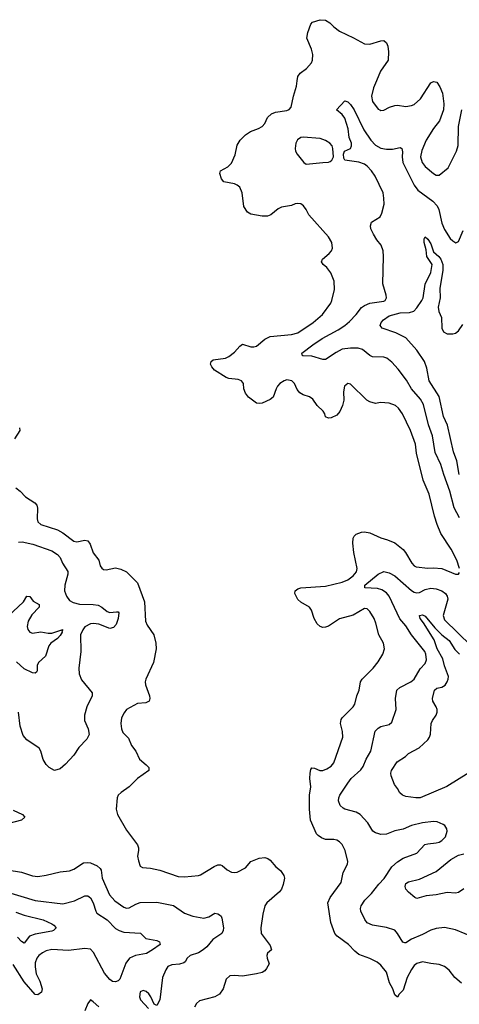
# Model space of a CAD drawing. Header units: inches. Extents: x 2134017 to 2292458, y 756222 to 916513.
# Tile 226 of 256: x 2191998 to 2195177, y 893317 to 900443. Entities that reach past the tile are written whole.
import ezdxf

# ---------------------------------------------------------------- set-up
doc = ezdxf.new("R2010")
doc.units = ezdxf.units.IN
doc.header["$MEASUREMENT"] = 0
doc.layers.add('C1899', color=7, linetype='Continuous')
doc.layers.add('C1990', color=7, linetype='Continuous')

msp = doc.modelspace()

# ---------------------------------------------------------------- linework, layer by layer
at = {"layer": 'C1899', "color": 5}
for points, elevation in [([(2195178.7, 896470), (2195158.9, 896530), (2195116.9, 896610), (2195043.6, 896723.6), (2195017.6, 896790), (2194998, 896850), (2194958.7, 897010), (2194914.8, 897110), (2194866.7, 897306.7), (2194860.8, 897370), (2194822.7, 897470), (2194765.6, 897590), (2194737.6, 897630), (2194714.5, 897650), (2194670, 897667.6), (2194608, 897672), (2194570, 897665.2), (2194530, 897676), (2194508.1, 897688.1), (2194390, 897805.2), (2194370, 897809), (2194347.3, 897790), (2194340.5, 897750), (2194342.4, 897690), (2194333, 897650), (2194313.8, 897606.2), (2194290, 897580.9), (2194250, 897560.7), (2194230, 897558), (2194210, 897569.2), (2194204.5, 897590), (2194192.7, 897610), (2194150, 897649.3), (2194117.3, 897697.3), (2194093.5, 897713.5), (2194047.6, 897727.6), (2194022.6, 897742.6), (2194005.2, 897765.2), (2193985.6, 897810), (2193965.2, 897830), (2193930, 897835.3), (2193910, 897829.7), (2193879.6, 897810), (2193861.3, 897790), (2193851.3, 897770), (2193830.3, 897710), (2193810, 897693.6), (2193750, 897668.2), (2193730, 897664.7), (2193710, 897668.2), (2193653.2, 897710), (2193630, 897739), (2193618, 897770), (2193615.1, 897810), (2193601.2, 897830), (2193577.7, 897837.7), (2193510, 897845.1), (2193490, 897852.9), (2193406.6, 897906.6), (2193386.2, 897930), (2193378.3, 897950), (2193381.6, 897970), (2193398, 897982), (2193487, 897993), (2193510, 898005.3), (2193550, 898035.6), (2193590, 898080.4), (2193610, 898094), (2193670, 898075.9), (2193690, 898074.7), (2193710, 898080.7), (2193770, 898130.2), (2193810, 898150.2), (2193964.2, 898164.2), (2194010, 898176.1), (2194118.9, 898250), (2194188, 898310), (2194247, 898390), (2194255.1, 898410), (2194274, 898490), (2194271.2, 898551.2), (2194247.6, 898610), (2194217.6, 898650), (2194192.3, 898670), (2194180.9, 898690), (2194187, 898710), (2194234.5, 898750), (2194251.6, 898770), (2194258.7, 898790), (2194255.4, 898830), (2194230.7, 898870.7), (2194089.3, 899030), (2194069.3, 899069.3), (2194050, 899095.3), (2194030, 899109), (2194010, 899112), (2193990, 899109.4), (2193962.7, 899097.2), (2193890, 899085.7), (2193867, 899073), (2193814, 899030), (2193790, 899021.6), (2193750, 899021.3), (2193670, 899035.1), (2193645.7, 899050), (2193619.3, 899090), (2193607.4, 899190), (2193590, 899229.7), (2193570, 899246), (2193550, 899255.1), (2193473.2, 899270), (2193458, 899290), (2193446, 899330), (2193449, 899350), (2193503.3, 899376.7), (2193530, 899405.5), (2193554.9, 899465.1), (2193570, 899534.8), (2193592, 899570), (2193629.6, 899610), (2193666.3, 899633.7), (2193724.2, 899655.8), (2193750, 899670.4), (2193769.7, 899690.3), (2193790, 899734.8), (2193818.3, 899761.7), (2193846.6, 899773.4), (2193930, 899784.9), (2193946.6, 899793.4), (2193960.7, 899810), (2193978, 899890), (2193999.4, 899960.6), (2194004.3, 900000)], 380), ([(2194578.1, 900000), (2194557.1, 899950), (2194542.4, 899890), (2194548.8, 899850), (2194590, 899795.5), (2194601, 899790), (2194610, 899786), (2194630, 899788), (2194671.1, 899808.9), (2194710, 899822), (2194730, 899824.9), (2194790, 899814.4), (2194830, 899821.3), (2194849.2, 899830), (2194895.6, 899870), (2194970, 899986.8), (2194990, 899996.3), (2195014, 899990), (2195036.2, 899956.2), (2195055.3, 899910), (2195065.8, 899834.1), (2195061.7, 899790), (2195033.7, 899710), (2194990, 899655.1), (2194938, 899570), (2194905, 899495), (2194896.3, 899450), (2194907.7, 899410), (2194930, 899380.9), (2194990, 899328.4), (2195010, 899317.1), (2195030, 899318), (2195095.6, 899370), (2195155.6, 899490), (2195168.7, 899531.3), (2195170.9, 899670), (2195194.5, 899790)], 380), ([(2195178, 896838), (2195140.5, 896910), (2195107.7, 897030), (2195063.8, 897150), (2195043.6, 897223.6), (2195002.2, 897310), (2194983.2, 897430), (2194953.6, 897510), (2194918.5, 897658.5), (2194896.1, 897696.1), (2194830.9, 897770), (2194795, 897835), (2194734.2, 897914.2), (2194690, 897964.2), (2194652.9, 897992.9), (2194630, 898000.3), (2194550, 898003.8), (2194530, 898012.2), (2194475.6, 898055.6), (2194445.2, 898065.2), (2194390, 898066.3), (2194330, 898057), (2194285.3, 898034.7), (2194210, 897983.5), (2194190, 897983.5), (2194110, 898006.8), (2194048.8, 898008.8), (2194044, 898010), (2194040.1, 898020.1), (2194038.4, 898030), (2194118, 898090), (2194185.1, 898134.9), (2194301.7, 898198.3), (2194349.8, 898230), (2194381.9, 898258.1), (2194430, 898308.2), (2194470, 898359.2), (2194490, 898375.4), (2194530, 898391), (2194630, 898404.7), (2194639.6, 898410), (2194649.7, 898430), (2194648.2, 898450), (2194624.4, 898530), (2194628.5, 898728.5), (2194625.4, 898770), (2194612.4, 898810), (2194579.7, 898850), (2194555.6, 898890), (2194536.2, 898930), (2194534, 898950), (2194542.3, 898977.7), (2194603.3, 899016.7), (2194617.6, 899042.4), (2194632.2, 899107.8), (2194632, 899150), (2194625, 899190), (2194568.9, 899310), (2194542.2, 899350), (2194510, 899383.5), (2194490, 899397.1), (2194450, 899412.7), (2194350, 899427), (2194340.7, 899440.7), (2194338.8, 899470), (2194347.2, 899490), (2194388.8, 899511.2), (2194398.2, 899530), (2194396.8, 899550), (2194380.2, 899590), (2194373.2, 899653.2), (2194348.8, 899730), (2194330, 899757.3), (2194287.8, 899790), (2194350, 899856.5), (2194370, 899849), (2194390, 899829.1), (2194415.9, 899790), (2194485.3, 899645.3), (2194537.8, 899570), (2194570, 899534.8), (2194610, 899513.7), (2194650, 899505.2), (2194693.2, 899506.8), (2194750, 899517.6), (2194760.5, 899510), (2194765.7, 899485.7), (2194763.5, 899450), (2194768.8, 899410), (2194850, 899246), (2194877.4, 899210), (2194985.4, 899130), (2195016.6, 899096.6), (2195029, 899069), (2195050, 898970.5), (2195070, 898925.3), (2195110, 898860.3), (2195130, 898841.1), (2195151.5, 898828.5), (2195170, 898837.3), (2195203.8, 898916.2)], 360), ([(2195176.9, 897150), (2195158.3, 897250), (2195135, 897315), (2195092.4, 897507.6), (2195063.2, 897570), (2195030, 897714.8), (2194959.7, 897830), (2194941.2, 897921.2), (2194924.9, 897970), (2194870, 898051.3), (2194790, 898139.7), (2194717, 898177), (2194619.3, 898210), (2194603.5, 898230), (2194612.3, 898250), (2194628.6, 898270), (2194670, 898298.9), (2194750, 898321.5), (2194816.6, 898323.4), (2194847.7, 898332.3), (2194870, 898356.4), (2194906.3, 898410), (2194915, 898430), (2194930.8, 898529.2), (2194970, 898613.4), (2194980.3, 898670), (2194942.9, 898730), (2194937, 898777), (2194922, 898830), (2194923.1, 898856.9), (2194930, 898870.8), (2194950, 898854.9), (2194970, 898820.5), (2194990, 898763), (2195028.9, 898730), (2195043.2, 898710), (2195058.5, 898670), (2195057, 898630), (2195036.7, 898496.7), (2195039.3, 898430), (2195023, 898363), (2195028.4, 898330), (2195046.8, 898286.8), (2195049.2, 898210), (2195063.4, 898183.4), (2195090, 898169.2), (2195130, 898170.2), (2195150, 898174), (2195169.8, 898190), (2195202.7, 898237.3)], 340), ([(2191997.1, 897490), (2191999, 897470), (2191959, 897410)], 380), ([(2191970, 897055.3), (2192001.7, 897030), (2192039.3, 896990), (2192106.2, 896946.2), (2192122, 896930), (2192127.1, 896907.1), (2192123, 896830), (2192129.6, 896809.6), (2192150, 896790.2), (2192271.3, 896751.3), (2192310, 896728.5), (2192390, 896669.2), (2192410, 896663.5), (2192470, 896674.7), (2192491.3, 896671.3), (2192506.3, 896646.3), (2192530, 896584.9), (2192570.6, 896530), (2192580.7, 896490), (2192592.7, 896472.7), (2192604.7, 896464.7), (2192622.3, 896462.3), (2192690, 896476.5), (2192730, 896466.7), (2192770, 896446.3), (2192850, 896366.7), (2192901.3, 896230), (2192906.5, 896090), (2192920.4, 896060.4), (2192968.5, 895990), (2192982.4, 895930), (2192984.2, 895890), (2192965.2, 895790), (2192910.2, 895670), (2192905.7, 895650), (2192907.4, 895630), (2192936.5, 895550), (2192938.4, 895530), (2192933, 895510), (2192910, 895499.6), (2192850, 895494.8), (2192770.6, 895450), (2192752.7, 895427.3), (2192734.9, 895390), (2192728.9, 895350), (2192733.1, 895310), (2192743.2, 895283.2), (2192783.8, 895243.8), (2192805.5, 895190), (2192837.3, 895150), (2192864, 895090), (2192913.4, 895050), (2192930.6, 895030), (2192930.7, 895010), (2192850, 894951.5), (2192789.2, 894890.8), (2192730.7, 894850), (2192710.7, 894830), (2192702, 894810), (2192694.8, 894730), (2192704.9, 894690), (2192770, 894576.3), (2192850.3, 894470), (2192858, 894450), (2192858, 894430), (2192850.3, 894389.7), (2192856.1, 894356.1), (2192870, 894316), (2192886.2, 894306.2), (2192942.8, 894302.8), (2193010, 894288.8), (2193142.8, 894242.8), (2193190, 894239.1), (2193290, 894249), (2193305.9, 894254.1), (2193405.1, 894314.9), (2193430, 894325.8), (2193450, 894326.5), (2193461.4, 894321.4), (2193498, 894290), (2193530, 894274), (2193550, 894270.2), (2193570, 894273), (2193630, 894304.9), (2193669.1, 894350.9), (2193730, 894375.2), (2193770, 894378.9), (2193792.5, 894372.5), (2193810, 894360.5), (2193850, 894312.7), (2193884.8, 894284.8), (2193908.4, 894250), (2193912, 894230), (2193903.8, 894183.8), (2193892, 894150), (2193876.4, 894130), (2193785.3, 894050), (2193771.3, 894028.7), (2193756.9, 893970), (2193742.3, 893870), (2193744.9, 893830), (2193810, 893742), (2193818, 893710), (2193790, 893688), (2193786, 893670), (2193788.2, 893650), (2193800.7, 893610), (2193783.7, 893576.3), (2193770, 893559.3), (2193752.1, 893547.9), (2193710, 893537.6), (2193610, 893519.6), (2193550, 893526), (2193516.9, 893523.1), (2193490, 893498), (2193468.5, 893430), (2193441.6, 893390), (2193410, 893369.7), (2193298.9, 893341.1), (2193276.5, 893323.5), (2193262.7, 893297.3)], 380), ([(2195191.8, 893470), (2195145.1, 893510), (2195103.7, 893563.7), (2195070, 893589.6), (2195030, 893606), (2194970, 893611.5), (2194910, 893623), (2194870, 893612.8), (2194850, 893596.9), (2194830, 893569.6), (2194800.2, 893510), (2194770, 893419), (2194742, 893390), (2194730, 893368), (2194710, 893386), (2194697.2, 893430), (2194671.1, 893471.1), (2194649.7, 893550), (2194610, 893600.7), (2194581.8, 893621.8), (2194530, 893647.7), (2194450, 893676.4), (2194420.2, 893700.2), (2194375.1, 893750), (2194293.7, 893810), (2194276.8, 893830), (2194248.6, 893908.6), (2194226.6, 894050), (2194243.6, 894090), (2194322.3, 894197.7), (2194338, 894270), (2194368, 894330), (2194369.7, 894350.3), (2194350.8, 894430), (2194330, 894473.3), (2194310, 894493), (2194290, 894504.7), (2194270, 894509.7), (2194210, 894508.5), (2194180.9, 894520.9), (2194157.3, 894537.3), (2194145.1, 894550), (2194100.4, 894650), (2194093.7, 894730), (2194093.3, 894830), (2194102.6, 894890), (2194096.9, 894950), (2194098, 894990), (2194103.9, 895016.1), (2194110, 895027.3), (2194130, 895026.4), (2194169.2, 895009.2), (2194190.6, 895009.4), (2194219.1, 895020.9), (2194250, 895041.1), (2194270, 895064.4), (2194334.5, 895250), (2194330.9, 895290), (2194317.7, 895350), (2194322, 895378), (2194328.9, 895391.1), (2194409.8, 895470.2), (2194421.1, 895490), (2194436.9, 895550), (2194452.6, 895590), (2194462, 895650), (2194474.7, 895670), (2194554.7, 895750), (2194590, 895794.4), (2194624.8, 895850), (2194636.8, 895890), (2194628.7, 895930), (2194594, 895990), (2194574.3, 896074.3), (2194561, 896110), (2194530, 896159.6), (2194510, 896178.7), (2194490, 896180.5), (2194410, 896132), (2194310, 896106), (2194230, 896053.5), (2194210, 896045.1), (2194190, 896044), (2194170, 896051.5), (2194149.7, 896070), (2194126, 896110), (2194108, 896170), (2194093.3, 896190), (2194030, 896226), (2194010, 896247.3), (2193988, 896290), (2193989.6, 896310), (2194010, 896324.4), (2194030, 896331.5), (2194210, 896343.2), (2194330, 896372.6), (2194370, 896387.8), (2194410, 896417.3), (2194434.1, 896445.9), (2194439.1, 896470), (2194413.8, 896586.2), (2194406.8, 896653.2), (2194409.7, 896690), (2194415.6, 896704.4), (2194430, 896719.5), (2194470, 896734.7), (2194490, 896736.2), (2194530, 896728.4), (2194610, 896691.8), (2194658.2, 896678.2), (2194710, 896657), (2194770, 896608.8), (2194787.3, 896587.3), (2194832.7, 896510), (2194850, 896490.3), (2194863.8, 896483.8), (2194950, 896472.9), (2194990, 896475.6), (2195050, 896471.2), (2195150, 896430.4), (2195170, 896430.8), (2195177.7, 896442.3)], 380), ([(2191990, 896662), (2192016.6, 896663.4), (2192093.8, 896646.2), (2192230, 896597.7), (2192270, 896571.7), (2192289.3, 896549.3), (2192308.5, 896508.5), (2192345.7, 896450), (2192346, 896430), (2192325.2, 896350), (2192322.3, 896310), (2192335.3, 896270), (2192359.1, 896239.1), (2192383.9, 896223.9), (2192430, 896213.2), (2192530, 896211.3), (2192564.7, 896204.7), (2192591.2, 896191.2), (2192630, 896160.8), (2192650, 896152.4), (2192698, 896158), (2192710, 896156.4), (2192714.6, 896150), (2192710.2, 896110), (2192694.4, 896065.6), (2192676.3, 896043.7), (2192650, 896037.8), (2192570, 896068.2), (2192532.3, 896072.3), (2192510, 896069.2), (2192470, 896047.8), (2192453.3, 896026.7), (2192438.3, 895990), (2192439.8, 895870), (2192426.5, 895750), (2192427.6, 895707.6), (2192444.3, 895664.3), (2192521.3, 895570), (2192522, 895550), (2192484, 895470), (2192466.9, 895410), (2192467.3, 895370), (2192493.7, 895310), (2192499.7, 895270), (2192483.5, 895236.5), (2192425.8, 895174.2), (2192390, 895118.9), (2192330, 895055.4), (2192290, 895020.4), (2192250, 895009.8), (2192210, 895031.1), (2192190, 895052.8), (2192168.6, 895088.6), (2192150.8, 895150), (2192138.3, 895170), (2192050, 895231.2), (2192022.3, 895262.3), (2192000.3, 895330), (2191989.7, 895430)], 360), ([(2195290, 893798.9), (2195150, 893855.4), (2195070, 893872), (2195010, 893865.6), (2194970, 893854), (2194910, 893821.1), (2194831.2, 893788.8), (2194790, 893761.7), (2194782.5, 893762.5), (2194767.4, 893767.4), (2194731, 893830), (2194710, 893852.3), (2194650, 893873.1), (2194548.7, 893888.7), (2194510, 893906), (2194493.3, 893930), (2194465.7, 893990), (2194463.1, 894010), (2194467.6, 894030), (2194493.5, 894070), (2194542.2, 894117.8), (2194593.9, 894186.1), (2194633.1, 894226.9), (2194688, 894312), (2194730, 894349.1), (2194770, 894374.3), (2194868.7, 894411.3), (2194927.5, 894472.5), (2194950, 894479), (2195010, 894484.9), (2195030, 894490.2), (2195050, 894502.7), (2195076.9, 894530), (2195089.6, 894570), (2195086.2, 894586.2), (2195072.7, 894610), (2195059.2, 894619.2), (2195016.8, 894636.8), (2194990, 894640.9), (2194910.3, 894629.7), (2194830, 894611.5), (2194770, 894583.7), (2194710, 894573.3), (2194651.3, 894548.7), (2194610, 894546.2), (2194594, 894550), (2194570, 894557.4), (2194550.9, 894570.9), (2194516, 894630), (2194458.8, 894690), (2194430, 894707.8), (2194349, 894729), (2194336.3, 894736.3), (2194316, 894756), (2194303.5, 894790), (2194304.4, 894810), (2194312.8, 894830), (2194370, 894917.6), (2194395.8, 894950), (2194465.4, 895014.6), (2194482.5, 895037.5), (2194502.4, 895090), (2194535.8, 895150), (2194567.6, 895292.4), (2194590, 895316), (2194610, 895326.3), (2194670, 895342.4), (2194690, 895358.8), (2194719.7, 895450), (2194715.6, 895530), (2194725.7, 895590), (2194745.6, 895610), (2194825.1, 895650), (2194849.8, 895670.2), (2194894.3, 895745.7), (2194930, 895784.4), (2194938.9, 895810), (2194935.9, 895850), (2194927.3, 895870), (2194830, 895991), (2194790, 896055.3), (2194746.3, 896106.3), (2194670, 896270.7), (2194650, 896293.6), (2194615.9, 896315.9), (2194586.1, 896326.1), (2194493.2, 896330), (2194493.1, 896350), (2194590, 896430.4), (2194630, 896450.3), (2194670, 896438.3), (2194710, 896418.6), (2194830, 896311.1), (2194850, 896298.8), (2194870, 896294.4), (2194890, 896298), (2194930, 896319.7), (2194970, 896327.8), (2195010, 896323), (2195050, 896309.3), (2195077.2, 896290), (2195089.4, 896270), (2195093.3, 896250), (2195060.4, 896130), (2195070, 896099.2), (2195261.8, 895910)], 360), ([(2191913.3, 896126.7), (2192025.4, 896230), (2192050, 896270.4), (2192070, 896267), (2192094.7, 896234.7), (2192138.9, 896210), (2192138, 896190), (2192085.4, 896134.6), (2192059.3, 896090), (2192052.1, 896050), (2192055.8, 896030), (2192070, 896010.3), (2192090, 896002.4), (2192150, 896012.8), (2192203.2, 896003.2), (2192230, 896003.2), (2192310.4, 896030), (2192303, 896017), (2192305.7, 896010), (2192290, 895986.2), (2192270, 895965.3), (2192222.4, 895930), (2192208.4, 895910), (2192184.5, 895835.5), (2192134.8, 895790), (2192123, 895770), (2192124, 895730), (2192119.9, 895720.1), (2192110, 895713.2), (2192090, 895715.6), (2192030, 895745.8), (2191974.2, 895794.2)], 340), ([(2195246.8, 894993.2), (2195086.1, 894893.9), (2194894, 894810), (2194862, 894810), (2194790, 894821.6), (2194765.6, 894830), (2194747.1, 894847.1), (2194730, 894879.5), (2194707.1, 894907.1), (2194682.9, 894970), (2194680.5, 894990), (2194686.4, 895010), (2194727.7, 895072.3), (2194787.3, 895110), (2194810, 895131.7), (2194887, 895173), (2194948, 895232), (2194960.4, 895250), (2194968.7, 895271.3), (2194973.7, 895350), (2194982, 895370), (2195009.7, 895410), (2195015.6, 895430), (2195016.1, 895450), (2195008.8, 895470), (2194984.5, 895510), (2194983.5, 895530), (2194997.3, 895590), (2195014.9, 895605.1), (2195050, 895612.5), (2195074.7, 895625.3), (2195089.8, 895650), (2195096, 895670), (2195098, 895690), (2195070, 895766.6), (2195057, 895817), (2195015.6, 895890), (2194993.9, 895953.9), (2194918.8, 896078.8), (2194894.3, 896110), (2194888, 896130), (2194910, 896135.2), (2194930, 896124.9), (2195000.8, 896040.8), (2195051.4, 895991.4), (2195103.2, 895950), (2195145.4, 895885.4), (2195178, 895850)], 340), ([(2191950, 894721.1), (2192018.8, 894690), (2192036, 894670), (2192011, 894650), (2191910, 894622.8)], 360), ([(2195210, 894151.6), (2195170, 894126.5), (2195150, 894122.3), (2195090, 894125.2), (2195010, 894108.1), (2194937.6, 894102.4), (2194870, 894083.1), (2194855.1, 894090), (2194809.1, 894129.1), (2194791, 894150), (2194784.2, 894170), (2194789.8, 894190), (2194810, 894203.2), (2194890, 894222.2), (2195010, 894278.6), (2195115, 894365), (2195170, 894397.1), (2195210, 894406.9)], 340), ([(2191906.8, 894290), (2192010, 894273.2), (2192090, 894246.9), (2192130, 894242.4), (2192190, 894251.3), (2192290, 894274.4), (2192357.4, 894282.6), (2192390, 894294.3), (2192459.2, 894340.8), (2192490, 894344.3), (2192510, 894339.8), (2192557.9, 894317.9), (2192580.3, 894300.3), (2192587, 894287), (2192594.2, 894230), (2192647.9, 894107.9), (2192684.9, 894064.9), (2192750, 894019.6), (2192770, 894012.9), (2192790, 894015.6), (2192837.8, 894042.2), (2192870, 894053), (2192990, 894056.9), (2193110, 894032.1), (2193190, 893975.6), (2193250, 893953.6), (2193330, 893940.2), (2193366.6, 893950), (2193410, 893976), (2193430, 893972), (2193443.8, 893963.8), (2193453.7, 893953.7), (2193459.1, 893939.1), (2193470.4, 893870), (2193468.8, 893850), (2193460.3, 893830), (2193395, 893785), (2193350, 893732), (2193324, 893710), (2193290, 893689.1), (2193230, 893669.8), (2193210, 893651.1), (2193194.8, 893625.2), (2193184.1, 893615.9), (2193153.4, 893606.6), (2193098.2, 893601.8), (2193070, 893589.5), (2193054.4, 893565.6), (2193031.6, 893510), (2193010.3, 893349.7), (2192990, 893308), (2192970, 893318), (2192946, 893370), (2192931.8, 893391.8), (2192911.6, 893410), (2192890, 893417.3), (2192870, 893406), (2192864.7, 893370), (2192870.3, 893350), (2192930, 893286)], 360), ([(2191878.8, 894138.8), (2192110, 894068), (2192310, 894043.5), (2192394.1, 894065.9), (2192470, 894100.9), (2192490, 894102), (2192510, 894088.4), (2192530, 894052.4), (2192547.6, 893990), (2192556.6, 893976.6), (2192630, 893927.1), (2192690, 893865.7), (2192716, 893850), (2192750, 893839.8), (2192871.5, 893831.5), (2192910, 893793), (2192990, 893779.6), (2193008.2, 893770), (2193014.4, 893750), (2192959, 893710), (2192914.8, 893685.2), (2192834.8, 893670), (2192793, 893650), (2192765.2, 893614.8), (2192721.4, 893498.6), (2192710, 893485.6), (2192690, 893479.7), (2192670, 893481.7), (2192650, 893495.4), (2192610, 893541.7), (2192531, 893691), (2192510, 893715.2), (2192470, 893721.3), (2192350, 893705.8), (2192230, 893713.7), (2192190, 893702.8), (2192163.2, 893690), (2192137.2, 893670), (2192121.4, 893650), (2192110, 893617.2), (2192108.9, 893588.9), (2192117.3, 893537.3), (2192143.6, 893483.6), (2192159.5, 893430), (2192155.1, 893404.9), (2192130, 893384.2), (2192108.7, 893388.7), (2192030, 893479), (2191950, 893605.3)], 340), ([(2191970, 893983.8), (2192030, 893962), (2192167.6, 893927.6), (2192230, 893899.5), (2192244.9, 893890), (2192261.6, 893870), (2192243, 893850), (2192230, 893845.5), (2192110, 893824.3), (2192069.6, 893810.4), (2192030, 893759.6), (2192010, 893771.1), (2191983, 893803)], 320), ([(2192570, 893298), (2192530, 893335.3), (2192510, 893348), (2192490, 893322), (2192468, 893270)], 360)]:
    msp.add_lwpolyline(points, dxfattribs=dict(at, elevation=elevation))
at = {"layer": 'C1899', "color": 5, "elevation": 380}
msp.add_lwpolyline([(2194048.7, 899591.3), (2194030, 899589.6), (2194005.9, 899574.1), (2193994.9, 899550), (2193989.5, 899510), (2193992.2, 899490), (2194003.2, 899470), (2194051.6, 899410), (2194070, 899398.1), (2194190, 899408.3), (2194230, 899411.1), (2194243, 899417), (2194254.3, 899425.7), (2194266.3, 899450), (2194262.6, 899510), (2194257.1, 899530), (2194241.5, 899550), (2194210, 899568.4), (2194170, 899583.1)], close=True, dxfattribs=at)
at = {"layer": 'C1990', "color": 5, "elevation": 380}
msp.add_lwpolyline([(2194004.3, 900000), (2194008.3, 900031.7), (2194024.9, 900055.1), (2194071.6, 900090), (2194107.3, 900130), (2194115.6, 900150), (2194116.9, 900190), (2194108.5, 900228.5), (2194073.6, 900310), (2194080.5, 900350), (2194102.4, 900410), (2194115.1, 900424.9), (2194170, 900442.7), (2194210, 900439.6), (2194240.4, 900420.4), (2194269, 900390), (2194310, 900358.5), (2194411.7, 900311.7), (2194490, 900267.9), (2194530, 900265.6), (2194610, 900290.2), (2194630, 900291.6), (2194650, 900276.3), (2194658.8, 900250), (2194663.8, 900210), (2194661.8, 900150), (2194607.6, 900070), (2194578.1, 900000)], dxfattribs=at)

doc.saveas('drawing.dxf')
